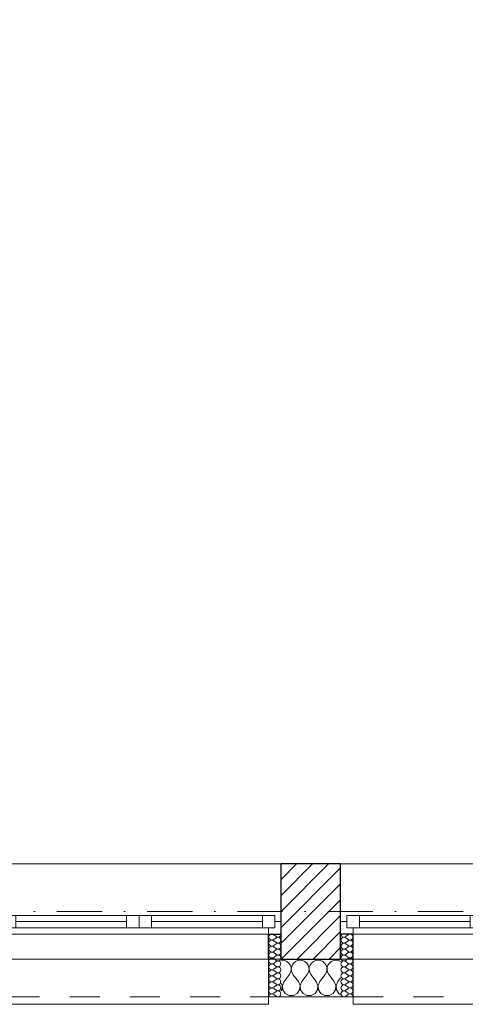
# Model space of a CAD drawing. Header units: millimetres. Extents: x 172139 to 266886, y 98118 to 138225.
# Tile 34 of 123: x 201167 to 202945, y 106825 to 110754. Entities that reach past the tile are written whole.
import ezdxf

# ---------------------------------------------------------------- set-up
doc = ezdxf.new("R2010")
doc.units = ezdxf.units.MM
doc.header["$MEASUREMENT"] = 0
doc.linetypes.add('Kropki i Kreski', pattern=[360, 180, -90, 0, -90])
doc.linetypes.add('Przerywana', pattern=[240, 120, -120])
for name, color, linetype in [('Konstrukcja - Siatki mod', 7, 'Continuous'), ('KR_INW', 7, 'Continuous'), ('NAPIS_SODON', 7, 'Continuous'), ('Okna ArchiCADa', 7, 'Continuous')]:
    doc.layers.add(name, color=color, linetype=linetype)
doc.layers.add('Konstrukcja - Siatki mod_Nr_pióra__48', color=7, linetype='Continuous', lineweight=15, true_color=0xa80f02)
doc.layers.add('KR_INW_Nr_pióra__102', color=7, linetype='Continuous', lineweight=5, true_color=0xcccccc)
for name, color, linetype, lineweight in [('KR_INW_Nr_pióra__101', 252, 'Continuous', 5), ('KR_INW_Nr_pióra__27', 7, 'Continuous', 25), ('KR_INW_Nr_pióra__47', 7, 'Continuous', 15), ('NAPIS_SODON_Nr_pióra__1', 7, 'Continuous', 13), ('Okna ArchiCADa_Nr_pióra__1', 7, 'Continuous', 13), ('Okna ArchiCADa_Nr_pióra__27', 7, 'Continuous', 25)]:
    doc.layers.add(name, color=color, linetype=linetype, lineweight=lineweight)

# ---------------------------------------------------------------- blocks, each defined once
blk = doc.blocks.new('Strop_1', base_point=(179225, 121523.3))
at = {"layer": 'NAPIS_SODON_Nr_pióra__1', "linetype": 'Continuous', "flags": 128}
blk.add_lwpolyline([(179225, 121523.3), (179225.9, 107003.8), (250898.3, 107008.3), (250897.4, 121527.8)], close=True, dxfattribs=at)
blk = doc.blocks.new('*X154')
at = {"layer": 'KR_INW_Nr_pióra__102', "linetype": 'Continuous'}
for p, q in [((202214.3, 107001.6), (202209.8, 107000.9)), ((202224, 107000.2), (202214.3, 107001.6)), ((202233.1, 106996.2), (202224, 107000.2)), ((202240.6, 106989.9), (202233.1, 106996.2)), ((202246.2, 106981.8), (202240.6, 106989.9)), ((202249.4, 106972.5), (202246.2, 106981.8)), ((202253.8, 106981.8), (202250.6, 106972.5)), ((202259.4, 106989.9), (202253.8, 106981.8)), ((202266.9, 106996.2), (202259.4, 106989.9)), ((202276, 107000.2), (202266.9, 106996.2)), ((202285.7, 107001.6), (202276, 107000.2)), ((202295.5, 107000.2), (202285.7, 107001.6)), ((202304.5, 106996.2), (202295.5, 107000.2)), ((202312.1, 106989.9), (202304.5, 106996.2)), ((202317.7, 106981.8), (202312.1, 106989.9)), ((202320.8, 106972.5), (202317.7, 106981.8)), ((202325.2, 106981.8), (202322.1, 106972.5)), ((202330.8, 106989.9), (202325.2, 106981.8)), ((202338.4, 106996.2), (202330.8, 106989.9)), ((202347.4, 107000.2), (202338.4, 106996.2)), ((202357.1, 107001.6), (202347.4, 107000.2)), ((202366.9, 107000.2), (202357.1, 107001.6)), ((202375.9, 106996.2), (202366.9, 107000.2)), ((202383.5, 106989.9), (202375.9, 106996.2)), ((202389.1, 106981.8), (202383.5, 106989.9)), ((202392.2, 106972.5), (202389.1, 106981.8)), ((202396.6, 106981.8), (202393.5, 106972.5)), ((202402.2, 106989.9), (202396.6, 106981.8)), ((202409.8, 106996.2), (202402.2, 106989.9)), ((202418.8, 107000.2), (202409.8, 106996.2)), ((202428.6, 107001.6), (202418.8, 107000.2)), ((202438.3, 107000.2), (202428.6, 107001.6)), ((202447.3, 106996.2), (202438.3, 107000.2)), ((202447.4, 106996.2), (202447.3, 106996.2)), ((202221.4, 106915.9), (202242.9, 106944.4)), ((202242.9, 106944.4), (202247.6, 106953.1)), ((202247.6, 106953.1), (202249.9, 106962.6)), ((202249.9, 106962.6), (202249.4, 106972.5)), ((202250.6, 106972.5), (202250.1, 106962.6)), ((202250.1, 106962.6), (202252.4, 106953.1)), ((202252.4, 106953.1), (202257.1, 106944.4)), ((202278.6, 106915.9), (202257.1, 106944.4)), ((202292.9, 106915.9), (202314.3, 106944.4)), ((202314.3, 106944.4), (202319.1, 106953.1)), ((202319.1, 106953.1), (202321.3, 106962.6)), ((202321.3, 106962.6), (202320.8, 106972.5)), ((202322.1, 106972.5), (202321.6, 106962.6)), ((202321.6, 106962.6), (202323.8, 106953.1)), ((202323.8, 106953.1), (202328.6, 106944.4)), ((202350, 106915.9), (202328.6, 106944.4)), ((202364.3, 106915.9), (202385.7, 106944.4)), ((202385.7, 106944.4), (202390.5, 106953.1)), ((202390.5, 106953.1), (202392.7, 106962.6)), ((202392.7, 106962.6), (202392.2, 106972.5)), ((202393.5, 106972.5), (202393, 106962.6)), ((202393, 106962.6), (202395.2, 106953.1)), ((202395.2, 106953.1), (202400, 106944.4)), ((202421.4, 106915.9), (202400, 106944.4)), ((202213.9, 106899.8), (202209.8, 106909.5)), ((202212.2, 106882.5), (202213.9, 106899.8)), ((202221.4, 106915.9), (202214.7, 106899.8)), ((202214.7, 106899.8), (202216.3, 106882.5)), ((202285.3, 106899.8), (202278.6, 106915.9)), ((202283.7, 106882.5), (202285.3, 106899.8)), ((202292.9, 106915.9), (202286.1, 106899.8)), ((202286.1, 106899.8), (202287.8, 106882.5)), ((202356.7, 106899.8), (202350, 106915.9)), ((202355.1, 106882.5), (202356.7, 106899.8)), ((202364.3, 106915.9), (202357.6, 106899.8)), ((202357.6, 106899.8), (202359.2, 106882.5)), ((202428.2, 106899.8), (202421.4, 106915.9)), ((202426.5, 106882.5), (202428.2, 106899.8)), ((202435.7, 106915.9), (202429, 106899.8)), ((202429, 106899.8), (202430.6, 106882.5)), ((202435.7, 106915.9), (202447.4, 106931.4)), ((202209.8, 106878.9), (202212.2, 106882.5)), ((202216.3, 106882.5), (202226, 106868)), ((202226, 106868), (202241.3, 106859.8)), ((202258.7, 106859.8), (202274, 106868)), ((202274, 106868), (202283.7, 106882.5)), ((202287.8, 106882.5), (202297.4, 106868)), ((202297.4, 106868), (202312.7, 106859.8)), ((202330.1, 106859.8), (202345.5, 106868)), ((202345.5, 106868), (202355.1, 106882.5)), ((202359.2, 106882.5), (202368.8, 106868)), ((202368.8, 106868), (202384.2, 106859.8)), ((202401.6, 106859.8), (202416.9, 106868)), ((202416.9, 106868), (202426.5, 106882.5)), ((202430.6, 106882.5), (202440.3, 106868)), ((202440.3, 106868), (202447.4, 106864.2)), ((202241.3, 106859.8), (202258.7, 106859.8)), ((202312.7, 106859.8), (202330.1, 106859.8)), ((202384.2, 106859.8), (202401.6, 106859.8))]:
    blk.add_line(p, q, dxfattribs=at)
blk = doc.blocks.new('*X187')
at = {"layer": 'KR_INW_Nr_pióra__102', "linetype": 'Continuous'}
for p, q in [((202189.6, 107095.6), (202180.1, 107102.8)), ((202189.6, 107090.9), (202180.1, 107083.7)), ((202189.6, 107071.8), (202180.1, 107079)), ((202189.6, 107067), (202180.1, 107059.9)), ((202189.6, 107048), (202180.1, 107055.1)), ((202189.6, 107043.2), (202180.1, 107036.1)), ((202189.6, 107024.2), (202180.1, 107031.3)), ((202189.6, 107019.4), (202180.1, 107012.3)), ((202189.6, 107000.4), (202180.1, 107007.5)), ((202189.6, 106995.6), (202180.1, 106988.5)), ((202189.6, 106976.6), (202180.1, 106983.7)), ((202189.6, 106971.8), (202180.1, 106964.7)), ((202189.6, 106952.8), (202180.1, 106959.9)), ((202189.6, 106948), (202180.1, 106940.9)), ((202189.6, 106929), (202180.1, 106936.1)), ((202189.6, 106924.2), (202180.1, 106917)), ((202189.6, 106905.1), (202180.1, 106912.3)), ((202189.6, 106900.4), (202180.1, 106893.2)), ((202189.6, 106881.3), (202180.1, 106888.5)), ((202189.6, 106876.6), (202180.1, 106869.4)), ((202189.6, 106857.5), (202180.1, 106864.7))]:
    blk.add_line(p, q, dxfattribs=at)
for centre, start, end in [((202172.9, 107093.2), 53.1301, 180), ((202196.7, 107105.1), 233.1301, 0), ((202172.9, 107093.2), 180, 306.8699), ((202172.9, 107069.4), 53.1301, 180), ((202172.9, 107069.4), 180, 306.8699), ((202172.9, 107045.6), 53.1301, 180), ((202196.7, 107081.3), 233.1301, 126.8699), ((202196.7, 107057.5), 233.1301, 126.8699), ((202172.9, 107045.6), 180, 306.8699), ((202172.9, 107021.8), 53.1301, 180), ((202172.9, 107021.8), 180, 306.8699), ((202196.7, 107033.7), 233.1301, 126.8699), ((202196.7, 107009.9), 233.1301, 126.8699), ((202172.9, 106998), 53.1301, 180), ((202172.9, 106998), 180, 306.8699), ((202172.9, 106974.2), 53.1301, 180), ((202196.7, 106986.1), 233.1301, 126.8699), ((202172.9, 106974.2), 180, 306.8699), ((202172.9, 106950.4), 53.1301, 180), ((202172.9, 106950.4), 180, 306.8699), ((202196.7, 106962.3), 233.1301, 126.8699), ((202196.7, 106938.5), 233.1301, 126.8699), ((202172.9, 106926.6), 53.1301, 180), ((202172.9, 106926.6), 180, 306.8699), ((202172.9, 106902.8), 53.1301, 180), ((202172.9, 106902.8), 180, 306.8699), ((202196.7, 106914.7), 233.1301, 126.8699), ((202196.7, 106890.9), 233.1301, 126.8699), ((202172.9, 106879), 53.1301, 180), ((202172.9, 106879), 180, 306.8699), ((202172.9, 106855.1), 53.1301, 180), ((202196.7, 106867), 233.1301, 126.8699)]:
    blk.add_arc(centre, 11.9, start, end, dxfattribs=at)
blk = doc.blocks.new('*X188')
at = {"layer": 'KR_INW_Nr_pióra__102', "linetype": 'Continuous'}
for p, q in [((202467.6, 107095.6), (202477.2, 107102.8)), ((202467.6, 107090.9), (202477.2, 107083.7)), ((202467.6, 107071.8), (202477.2, 107079)), ((202467.6, 107067), (202477.2, 107059.9)), ((202467.6, 107048), (202477.2, 107055.1)), ((202467.6, 107043.2), (202477.2, 107036.1)), ((202467.6, 107024.2), (202477.2, 107031.3)), ((202467.6, 107019.4), (202477.2, 107012.3)), ((202467.6, 107000.4), (202477.2, 107007.5)), ((202467.6, 106995.6), (202477.2, 106988.5)), ((202467.6, 106976.6), (202477.2, 106983.7)), ((202467.6, 106971.8), (202477.2, 106964.7)), ((202467.6, 106952.8), (202477.2, 106959.9)), ((202467.6, 106948), (202477.2, 106940.9)), ((202467.6, 106929), (202477.2, 106936.1)), ((202467.6, 106924.2), (202477.2, 106917)), ((202467.6, 106905.1), (202477.2, 106912.3)), ((202467.6, 106900.4), (202477.2, 106893.2)), ((202467.6, 106881.3), (202477.2, 106888.5)), ((202467.6, 106876.6), (202477.2, 106869.4)), ((202467.6, 106857.5), (202477.2, 106864.7))]:
    blk.add_line(p, q, dxfattribs=at)
for centre, start, end in [((202460.5, 107105.1), 180, 306.8699), ((202484.3, 107093.2), 0, 126.8699), ((202460.5, 107081.3), 53.1301, 306.8699), ((202460.5, 107057.5), 53.1301, 306.8699), ((202484.3, 107093.2), 233.1301, 0), ((202484.3, 107069.4), 0, 126.8699), ((202484.3, 107069.4), 233.1301, 0), ((202484.3, 107045.6), 0, 126.8699), ((202460.5, 107033.7), 53.1301, 306.8699), ((202460.5, 107009.9), 53.1301, 306.8699), ((202484.3, 107045.6), 233.1301, 0), ((202484.3, 107021.8), 0, 126.8699), ((202484.3, 107021.8), 233.1301, 0), ((202460.5, 106986.1), 53.1301, 306.8699), ((202484.3, 106998), 0, 126.8699), ((202484.3, 106998), 233.1301, 0), ((202484.3, 106974.2), 0, 126.8699), ((202460.5, 106962.3), 53.1301, 306.8699), ((202460.5, 106938.5), 53.1301, 306.8699), ((202484.3, 106974.2), 233.1301, 0), ((202484.3, 106950.4), 0, 126.8699), ((202484.3, 106950.4), 233.1301, 0), ((202460.5, 106914.7), 53.1301, 306.8699), ((202460.5, 106890.9), 53.1301, 306.8699), ((202484.3, 106926.6), 0, 126.8699), ((202484.3, 106926.6), 233.1301, 0), ((202484.3, 106902.8), 0, 126.8699), ((202484.3, 106902.8), 233.1301, 0), ((202460.5, 106867), 53.1301, 306.8699), ((202484.3, 106879), 0, 126.8699), ((202484.3, 106879), 233.1301, 0), ((202484.3, 106855.1), 0, 126.8699)]:
    blk.add_arc(centre, 11.9, start, end, dxfattribs=at)
blk = doc.blocks.new('Okno dwuskrzydłowe 19_5')
at = {"layer": 'Okna ArchiCADa_Nr_pióra__1', "linetype": 'Continuous'}
for p, q in [((-566.8, 230), (566.8, 230)), ((-566.8, 0), (-541.8, 0)), ((-541.8, 25), (-491.8, 25)), ((-541.8, -25), (-541.8, 25)), ((-541.8, 0), (-541.8, -25)), ((-491.8, 25), (-50, 25)), ((-491.8, 25), (-491.8, -25)), ((-491.8, 25), (-50, 25)), ((-491.8, 0), (-50, 0)), ((-50, -25), (-50, 25)), ((-50, 25), (0, 25)), ((0, 25), (0, -25)), ((0, 25), (50, 25)), ((0, -25), (0, 25)), ((50, 25), (491.8, 25)), ((50, 25), (50, -25)), ((50, 25), (491.8, 25)), ((50, 0), (491.8, 0)), ((491.8, -25), (491.8, 25)), ((491.8, 25), (541.8, 25)), ((541.8, 25), (541.8, -25)), ((541.8, -25), (541.8, 0)), ((541.8, 0), (566.8, 0)), ((-541.8, -25), (-516.8, -25)), ((-491.8, -25), (-541.8, -25)), ((-516.8, -25), (-516.8, -50)), ((-50, -25), (-491.8, -25)), ((0, -25), (-50, -25)), ((50, -25), (0, -25)), ((491.8, -25), (50, -25)), ((541.8, -25), (491.8, -25)), ((516.8, -50), (516.8, -25)), ((516.8, -25), (541.8, -25)), ((-516.8, -50), (-566.8, -50)), ((0, -50), (-516.8, -50)), ((516.8, -50), (0, -50)), ((566.8, -50), (516.8, -50)), ((-516.8, -300), (-516.8, -330)), ((516.8, -330), (516.8, -300)), ((-516.8, -330), (516.8, -330))]:
    blk.add_line(p, q, dxfattribs=at)
at = {"layer": 'Okna ArchiCADa_Nr_pióra__1', "linetype": 'Przerywana'}
blk.add_line((-516.8, -300), (516.8, -300), dxfattribs=at)
at = {"layer": 'Okna ArchiCADa_Nr_pióra__27', "linetype": 'Continuous'}
for p, q in [((-566.8, -50), (-566.8, 0)), ((566.8, -50), (566.8, 0)), ((-516.8, -50), (-566.8, -50)), ((516.8, -50), (566.8, -50))]:
    blk.add_line(p, q, dxfattribs=at)
blk = doc.blocks.new('Ściana_3', base_point=(179075.1, 106855.1))
at = {"layer": 'KR_INW_Nr_pióra__101', "linetype": 'Continuous'}
h = blk.add_hatch(dxfattribs=at)
h.set_pattern_fill('Cegła_licówka', color=256, style=0, pattern_type=2)
h.set_pattern_definition([(45, (0, 0), (-31.819804, 31.819804), [])])
h.paths.add_polyline_path([(202209.8, 107155.1), (202209.8, 107105.1), (202209.8, 107005.1), (202447.4, 107005.1), (202447.4, 107105.1), (202447.4, 107155.1), (202447.4, 107385.1), (202209.8, 107385.1)])
at = {"layer": 'KR_INW_Nr_pióra__27', "linetype": 'Continuous'}
for p, q in [((202209.8, 107155.1), (202209.8, 107385.1)), ((202447.4, 107155.1), (202447.4, 107385.1)), ((202209.8, 107105.1), (202209.8, 107155.1)), ((202447.4, 107105.1), (202447.4, 107155.1)), ((202159.8, 107005.1), (202159.8, 107105.1)), ((202159.8, 107105.1), (202209.8, 107105.1)), ((202209.8, 107005.1), (202209.8, 107105.1)), ((202447.4, 107005.1), (202447.4, 107105.1)), ((202497.4, 107105.1), (202447.4, 107105.1)), ((202497.4, 107005.1), (202497.4, 107105.1)), ((202209.8, 107005.1), (202447.4, 107005.1))]:
    blk.add_line(p, q, dxfattribs=at)
at = {"layer": 'KR_INW_Nr_pióra__27', "linetype": 'Continuous', "flags": 128}
blk.add_lwpolyline([(202447.4, 107385.1), (202209.8, 107385.1)], dxfattribs=at)
at = {"layer": 'KR_INW_Nr_pióra__47', "linetype": 'Continuous'}
for p, q in [((202209.8, 107105.1), (202159.8, 107105.1)), ((202159.8, 107105.1), (202159.8, 106855.1)), ((202447.4, 107105.1), (202497.4, 107105.1)), ((202497.4, 107105.1), (202497.4, 106855.1)), ((202159.8, 106855.1), (202159.8, 107005.1)), ((202497.4, 106855.1), (202497.4, 107005.1)), ((202209.8, 106855.1), (202159.8, 106855.1)), ((202447.4, 106855.1), (202497.4, 106855.1))]:
    blk.add_line(p, q, dxfattribs=at)
at = {"layer": 'KR_INW_Nr_pióra__47', "linetype": 'Continuous', "flags": 128}
blk.add_lwpolyline([(202209.8, 106855.1), (202447.4, 106855.1)], dxfattribs=at)
at = {"layer": 'KR_INW'}
for name in ['*X187', '*X188', '*X154']:
    blk.add_blockref(name, (0, 0), dxfattribs=at)
at = {"layer": 'Okna ArchiCADa', "color": 21, "linetype": 'Continuous', "lineweight": 13, "true_color": 0xff9955, "zscale": 1000}
for p in [(201643.1, 107155.1), (203014.2, 107155.1)]:
    blk.add_blockref('Okno dwuskrzydłowe 19_5', p, dxfattribs=at)
blk = doc.blocks.new('Standardowy znacznik siatki_10')
at = {"layer": 'Konstrukcja - Siatki mod_Nr_pióra__48', "linetype": 'Kropki i Kreski'}
blk.add_line((1000, 0), (72912, 0), dxfattribs=at)

msp = doc.modelspace()

# ---------------------------------------------------------------- block references
at = {"layer": 'Konstrukcja - Siatki mod', "color": 8, "linetype": 'Continuous', "lineweight": 13, "zscale": 1000}
msp.add_blockref('Standardowy znacznik siatki_10', (177989.3, 107195.1), dxfattribs=at)
at = {"layer": 'KR_INW'}
msp.add_blockref('Ściana_3', (179075.1, 106855.1), dxfattribs=at)
at = {"layer": 'NAPIS_SODON', "linetype": 'Continuous'}
msp.add_blockref('Strop_1', (179225, 121523.3), dxfattribs=at)

doc.saveas('drawing.dxf')
